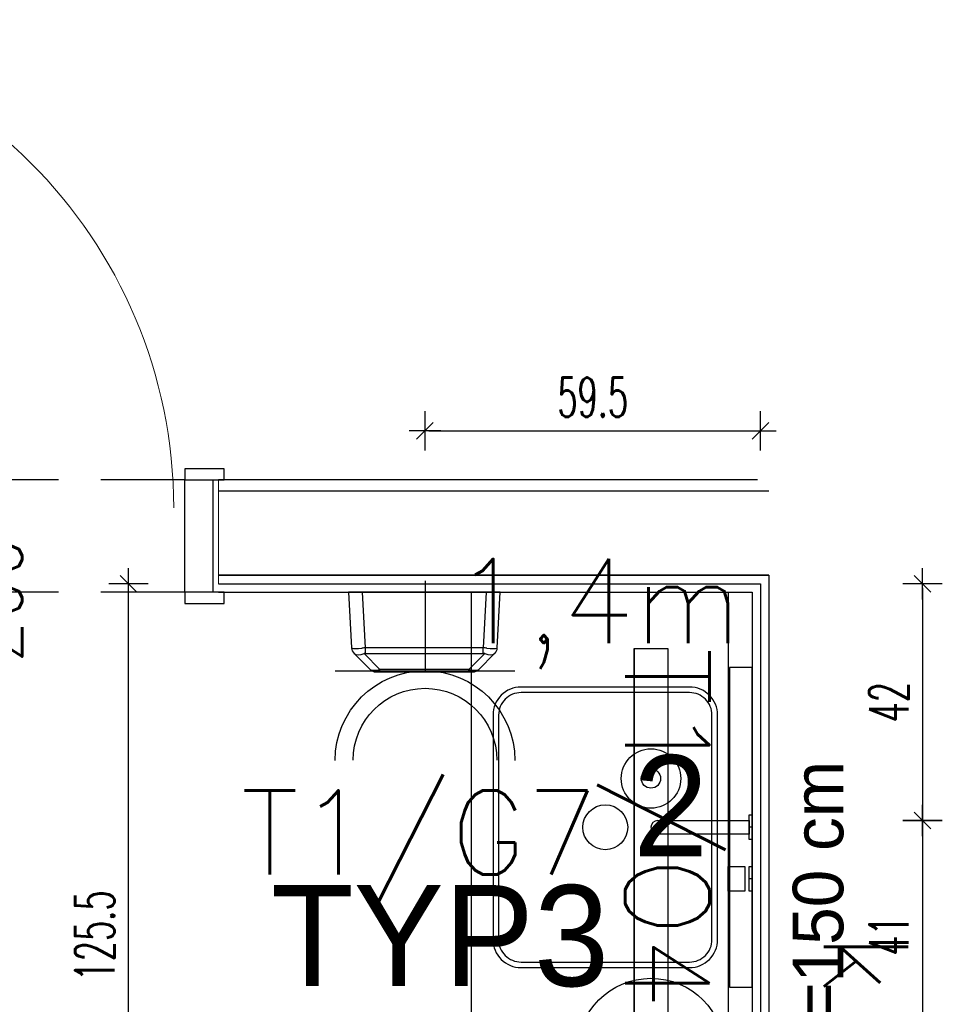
# Model space of a CAD drawing. Header units: centimetres. Extents: x -15121 to 30567, y -60641 to 0.
# Tile 129 of 256: x 6539 to 6703, y -25359 to -25184. Entities that reach past the tile are written whole.
import ezdxf
from ezdxf.enums import TextEntityAlignment as Align

# ---------------------------------------------------------------- set-up
doc = ezdxf.new("R2010")
doc.units = ezdxf.units.CM
doc.header["$LTSCALE"] = 60
doc.linetypes.add('( Dashed )', pattern=[0.75, 0.5, -0.25])
for name, color, linetype in [('AIKA gniazdka łazienka', 7, 'Continuous'), ('AIKA lampy i wyłaczniki', 150, 'Continuous'), ('AIKA lampy i wyłaczniki2', 150, 'Continuous'), ('AIKA lampy sanitariaty', 3, 'Continuous'), ('AIKA TYNK', 5, 'Continuous'), ('AIKA widoki wymiarowanie', 7, 'Continuous'), ('AIKA widokowe', 7, 'Continuous'), ('AIKA ŚCIANA', 8, 'Continuous'), ('E_Gniazda wtyczkowe - Moc', 6, 'Continuous'), ('E_Gniazda wtyczkowe - Numer obwodu', 1, 'Continuous'), ('E_Gniazda wtyczkowe - Opis', 3, 'Continuous'), ('E_Gniazda wtyczkowe - Symbol', 3, 'Continuous'), ('E_Oświetlenie - Numer obwodu', 1, 'Continuous'), ('E_Oświetlenie - Opis', 4, 'Continuous'), ('widokowe', 7, 'Continuous')]:
    doc.layers.add(name, color=color, linetype=linetype)
doc.layers.add('opisy', color=1, linetype='Continuous', lineweight=15)
doc.styles.add('RomanS', font='romans.shx')
doc.styles.add('SIMPLEX', font='simplex', dxfattribs={"width": 0.85})
doc.styles.add('TableTextStyle', font='txt')
doc.styles.add('wymiar', font='txt.shx', dxfattribs={"width": 0.6})
doc.dimstyles.new('Dwudziestka', dxfattribs={"dimtxt": 7, "dimasz": 0.7, "dimexe": 5, "dimexo": 0, "dimgap": 2.5, "dimtad": 1, "dimtoh": 1, "dimdec": 3, "dimrnd": 0.5, "dimdsep": 46, "dimtxsty": 'wymiar', "dimblk": 'znacznik', "dimcen": 0, "dimdle": 5, "dimse1": 1, "dimse2": 1, "dimclrd": 256, "dimclre": 256, "dimclrt": 256, "dimadec": 0, "dimazin": 0, "dimtfac": 0.4, "dimtdec": 3, "dimtix": 1, "dimtofl": 0, "dimtmove": 2, "dimatfit": 3, "dimldrblk": 'znacznik', "dimfxl": 1, "dimtolj": 1, "dimarcsym": 0})

# ---------------------------------------------------------------- blocks, each defined once
blk = doc.blocks.new('SL umywalka 50 top')
at = {"layer": 'AIKA widokowe'}
for points in [[(-20, -39), (20, -39, 0.414214), (25, -34), (25, -4, 0.414214), (20, 1), (-20, 1, 0.414214), (-25, -4), (-25, -34, 0.414214)], [(-20, -38), (20, -38, 0.414214), (24, -34), (24, -4, 0.414214), (20, 0), (-20, 0, 0.414214), (-24, -4), (-24, -34, 0.414214)]]:
    blk.add_lwpolyline(points, format="xyb", close=True, dxfattribs=at)
blk.add_circle((0, -19), 4, dxfattribs=at)
blk = doc.blocks.new('E_Gniazdo Pojedyńcze 1-faz IP 44')
at = {"layer": 'E_Gniazda wtyczkowe - Symbol'}
for p, q in [((-16, 15.96), (16, 15.96)), ((0, -0.04), (0, 15.96))]:
    blk.add_line(p, q, dxfattribs=at)
for centre, radius in [((0, 31.96), 16), ((0, 31.9), 12.8)]:
    blk.add_arc(centre, radius, 180, 0, dxfattribs=at)
at = {"layer": 'E_Gniazda wtyczkowe - Moc', "style": 'SIMPLEX'}
blk.add_attdef('moc', text='', height=15, dxfattribs=at).set_placement((46.25, 24.3), align=Align.CENTER)
at = {"layer": 'E_Gniazda wtyczkowe - Numer obwodu', "style": 'SIMPLEX'}
blk.add_attdef('obwód', text='', height=15, dxfattribs=at).set_placement((-0.01, 45.53), align=Align.CENTER)
at = {"layer": 'E_Gniazda wtyczkowe - Opis', "style": 'SIMPLEX'}
blk.add_attdef('ilość', text='', height=12, dxfattribs=at).set_placement((-0.07, 27.56), align=Align.CENTER)
blk.add_attdef('h. montażu', (4.31, 3.88), '', height=10, dxfattribs=at)
blk = doc.blocks.new('opis lamp')
at = {"layer": 'E_Oświetlenie - Numer obwodu', "style": 'SIMPLEX'}
blk.add_attdef('OBWÓD', text='', height=15, dxfattribs=at).set_placement((-9.46, -1.18), align=Align.CENTER)
at = {"layer": 'E_Oświetlenie - Opis', "style": 'SIMPLEX'}
blk.add_attdef('OPIS1', (55.72, 42.77), '', height=15, dxfattribs=at)
blk = doc.blocks.new('SL lampa rzut')
at = {"color": 2}
blk.add_line((-2.76, 69.87), (3.24, 69.87), dxfattribs=at)
at = {"layer": 'AIKA lampy i wyłaczniki'}
for p, q in [((-2.76, 69.87), (-2.76, -79.36)), ((3.24, 69.87), (3.24, -79.36)), ((-5.84, 4.11), (6.31, -8.03)), ((-5.84, -8.03), (6.31, 4.11))]:
    blk.add_line(p, q, dxfattribs=at)
for points in [[(-2.76, 69.87), (3.24, 69.87), (3.24, -79.36), (-2.76, -79.36)], [(-1.12, 5.03), (1.75, 5.03), (1.75, -10.76), (-1.12, -10.76)]]:
    blk.add_lwpolyline(points, close=True, dxfattribs=at)
for centre, radius in [((0.24, 46.73), 5.29), ((0.24, 46.73), 1.72), ((0.24, -50.66), 5.29), ((0.24, -50.66), 1.72)]:
    blk.add_circle(centre, radius, dxfattribs=at)
blk = doc.blocks.new('SL suszarka do rąk góra')
at = {"layer": 'AIKA widokowe'}
for p, q in [((-11, 0), (-13.5, 0)), ((-13.5, 0), (-12.98, -9.92)), ((-10.48, -9.92), (-11, 0)), ((11, 0), (-11, 0)), ((11, 0), (10.48, -9.92)), ((13.5, 0), (11, 0)), ((12.98, -9.92), (13.5, 0)), ((10.48, -9.92), (-10.48, -9.92)), ((-10.48, -10.91), (-10.48, -9.92)), ((10.48, -10.91), (10.48, -9.92)), ((-12.54, -10.91), (-12.51, -10.94)), ((-12.51, -10.94), (-9.69, -13.76)), ((-7.92, -13.76), (-10.74, -10.94)), ((-10.48, -10.91), (10.48, -10.91)), ((10.74, -10.94), (7.92, -13.76)), ((9.69, -13.76), (12.51, -10.94)), ((12.51, -10.94), (12.54, -10.91)), ((7.92, -13.76), (-7.92, -13.76)), ((-7.92, -14.2), (-7.92, -13.76)), ((7.92, -14.2), (7.92, -13.76)), ((-8.63, -14.2), (-7.92, -14.2)), ((-7.92, -14.2), (7.92, -14.2)), ((7.92, -14.2), (8.63, -14.2))]:
    blk.add_line(p, q, dxfattribs=at)
for centre, start, end in [((-11.48, -9.85), 183, 225), ((11.48, -9.85), 315, 357), ((-8.63, -12.7), 225, 270), ((8.63, -12.7), 270, 315)]:
    blk.add_arc(centre, 1.5, start, end, dxfattribs=at)
for centre, major_axis, ratio, start_param, end_param in [((-10.43, -10.9), (-2.55, 0.98), 0.026186, 0.011642, 0.272072), ((-10.5, -9.41), (-2.48, -0.48), 0.181937, 0.23532, 1.282518), ((-10.43, -10.9), (-2.5, -0.07), 0.391695, 4.725364, 4.985794), ((10.43, -10.9), (-2.5, 0.07), 0.391695, 4.438984, 4.699414), ((10.5, -9.41), (2.48, -0.48), 0.181937, 5.000667, 6.047865), ((10.43, -10.9), (2.55, 0.98), 0.026186, 6.011113, 6.271543), ((-10.5, -9.41), (-2.07, -1.45), 0.488826, 0.0861, 1.133298), ((-10.43, -11.96), (-0.435, 0.977), 0.924938, 5.892541, 6.15297), ((10.43, -11.96), (0.435, 0.977), 0.924938, 0.130215, 0.390645), ((10.5, -9.41), (2.07, -1.45), 0.488826, 5.149887, 6.197085), ((-7.21, -12.7), (-2.53, -0.97), 0.29403, 0.130209, 1.177407), ((7.21, -12.7), (2.53, -0.97), 0.29403, 5.105779, 6.152976)]:
    blk.add_ellipse(centre, major_axis=major_axis, ratio=ratio, start_param=start_param, end_param=end_param, dxfattribs=at)
blk = doc.blocks.new('znacznik')
at = {"color": 0}
for points in [[(0, -5), (0, 5)], [(-4, 0), (4, 0)]]:
    blk.add_lwpolyline(points, dxfattribs=at)
at = {"color": 1}
blk.add_lwpolyline([(-2.12, -2.12), (2.12, 2.12)], dxfattribs=at)
blk = doc.blocks.new('*D6265')
at = {"layer": 'AIKA widoki wymiarowanie', "lineweight": -2, "transparency": 16777216}
blk.add_line((6557.9, -25409.1), (6557.9, -25285), dxfattribs=at)
at = {"layer": 'Defpoints', "color": 0, "transparency": 16777216}
for p in [(6465.48, -25284.3), (6557.9, -25284.3), (6528.36, -25409.8)]:
    blk.add_point(p, dxfattribs=at)
at = {"layer": 'AIKA widoki wymiarowanie', "lineweight": -2, "transparency": 16777216, "xscale": 0.7, "yscale": 0.7, "zscale": 0.7}
for p, rotation in [((6557.9, -25284.3), 90), ((6557.9, -25409.8), 270)]:
    blk.add_blockref('znacznik', p, dxfattribs=dict(at, rotation=rotation))
at = {"layer": 'AIKA widoki wymiarowanie', "transparency": 16777216, "insert": (6551.9, -25347.05), "char_height": 7, "attachment_point": 5, "rotation": 90, "style": 'wymiar'}
blk.add_mtext('\\A1;125.5', dxfattribs=at)
blk = doc.blocks.new('*D6266')
at = {"layer": 'AIKA widoki wymiarowanie', "lineweight": -2, "transparency": 16777216}
blk.add_line((6611.42, -25257.06), (6669.76, -25257.06), dxfattribs=at)
at = {"layer": 'Defpoints', "color": 0, "transparency": 16777216}
for p in [(6670.46, -25257.06), (6610.72, -25283.79), (6670.46, -25284.3)]:
    blk.add_point(p, dxfattribs=at)
at = {"layer": 'AIKA widoki wymiarowanie', "lineweight": -2, "transparency": 16777216, "xscale": 0.7, "yscale": 0.7, "zscale": 0.7, "rotation": 180}
blk.add_blockref('znacznik', (6610.72, -25257.06), dxfattribs=at)
at = {"layer": 'AIKA widoki wymiarowanie', "lineweight": -2, "transparency": 16777216, "xscale": 0.7, "yscale": 0.7, "zscale": 0.7}
blk.add_blockref('znacznik', (6670.46, -25257.06), dxfattribs=at)
at = {"layer": 'AIKA widoki wymiarowanie', "transparency": 16777216, "insert": (6640.59, -25251.06), "char_height": 7, "attachment_point": 5, "style": 'wymiar'}
blk.add_mtext('\\A1;59.5', dxfattribs=at)
blk = doc.blocks.new('*D6267')
at = {"layer": 'AIKA widoki wymiarowanie', "lineweight": -2, "transparency": 16777216}
blk.add_line((6699.35, -25285), (6699.35, -25325.8), dxfattribs=at)
at = {"layer": 'Defpoints', "color": 0, "transparency": 16777216}
for p in [(6645.91, -25284.3), (6664.96, -25326.5), (6699.35, -25326.5)]:
    blk.add_point(p, dxfattribs=at)
at = {"layer": 'AIKA widoki wymiarowanie', "lineweight": -2, "transparency": 16777216, "xscale": 0.7, "yscale": 0.7, "zscale": 0.7}
for p, rotation in [((6699.35, -25284.3), 90), ((6699.35, -25326.5), 270)]:
    blk.add_blockref('znacznik', p, dxfattribs=dict(at, rotation=rotation))
at = {"layer": 'AIKA widoki wymiarowanie', "transparency": 16777216, "insert": (6693.35, -25305.4), "char_height": 7, "attachment_point": 5, "rotation": 90, "style": 'wymiar'}
blk.add_mtext('\\A1;42', dxfattribs=at)
blk = doc.blocks.new('*D6268')
at = {"layer": 'AIKA widoki wymiarowanie', "lineweight": -2, "transparency": 16777216}
blk.add_line((6699.35, -25327.2), (6699.35, -25366.74), dxfattribs=at)
at = {"layer": 'Defpoints', "color": 0, "transparency": 16777216}
for p in [(6664.96, -25326.5), (6650.7, -25367.44), (6699.35, -25367.44)]:
    blk.add_point(p, dxfattribs=at)
at = {"layer": 'AIKA widoki wymiarowanie', "lineweight": -2, "transparency": 16777216, "xscale": 0.7, "yscale": 0.7, "zscale": 0.7}
for p, rotation in [((6699.35, -25326.5), 90), ((6699.35, -25367.44), 270)]:
    blk.add_blockref('znacznik', p, dxfattribs=dict(at, rotation=rotation))
at = {"layer": 'AIKA widoki wymiarowanie', "transparency": 16777216, "insert": (6693.35, -25346.97), "char_height": 7, "attachment_point": 5, "rotation": 90, "style": 'wymiar'}
blk.add_mtext('\\A1;41', dxfattribs=at)

msp = doc.modelspace()

# ---------------------------------------------------------------- linework, layer by layer
at = {"layer": 'AIKA lampy i wyłaczniki2'}
msp.add_circle((6650.9623, -25367.6972), 13.0972, dxfattribs=at)
at = {"layer": 'AIKA lampy sanitariaty'}
msp.add_lwpolyline([(6386.9623, -25520.7983), (6664.7605, -25520.7983), (6664.7605, -25285.7983)], dxfattribs=at)
msp.add_lwpolyline([(6664.9623, -25299.1972), (6664.9623, -25356.1972), (6668.9623, -25356.1972), (6668.9623, -25299.1972)], close=True, dxfattribs=at)
at = {"layer": 'AIKA TYNK'}
msp.add_line((6669.9623, -25265.7983), (6573.9623, -25265.7983), dxfattribs=at)
msp.add_lwpolyline([(6573.9623, -25284.2983), (6670.4623, -25284.2983), (6670.4623, -25525.3115), (6670.4623, -25526.2983), (6385.4623, -25526.2983), (6385.4623, -25393.7983)], dxfattribs=at)
at = {"layer": 'AIKA widokowe', "linetype": '( Dashed )', "ltscale": 0.5}
for p, q in [((6567.9623, -25265.7983), (6476.9623, -25265.7983)), ((6567.9623, -25285.7983), (6476.9623, -25285.7983))]:
    msp.add_line(p, q, dxfattribs=at)
at = {"layer": 'AIKA widokowe', "color": 8}
msp.add_line((6618.9623, -25285.7983), (6618.9623, -25474.7983), dxfattribs=at)
at = {"layer": 'AIKA widokowe'}
for points in [[(6574.9623, -25263.7998), (6567.9623, -25263.7998), (6567.9623, -25265.7983), (6574.9623, -25265.7983)], [(6567.9623, -25265.7983), (6572.9623, -25265.7983), (6572.9623, -25285.7983), (6567.9623, -25285.7983)], [(6574.9623, -25285.7983), (6567.9623, -25285.7983), (6567.9623, -25287.7967), (6574.9623, -25287.7967)]]:
    msp.add_lwpolyline(points, close=True, dxfattribs=at)
msp.add_lwpolyline([(6573.9623, -25285.7983), (6668.9623, -25285.7983), (6668.9623, -25524.7983), (6386.9623, -25524.7983), (6386.9623, -25393.7983)], dxfattribs=at)
at = {"layer": 'AIKA ŚCIANA'}
for p, q in [((6671.9623, -25267.7983), (6573.9623, -25267.7983)), ((6671.9623, -25282.7983), (6573.9623, -25282.7983))]:
    msp.add_line(p, q, dxfattribs=at)
msp.add_lwpolyline([(6573.9623, -25282.7983), (6671.9623, -25282.7983), (6671.9623, -25525.3115), (6671.9623, -25527.7983), (6383.9623, -25527.7983), (6383.9623, -25393.7983)], dxfattribs=at)
at = {"layer": 'opisy', "color": 5}
msp.add_line((6573.9623, -25265.7983), (6573.9623, -25284.2983), dxfattribs=at)
at = {"layer": 'opisy', "color": 1, "extrusion": (0, 0, -1)}
msp.add_arc((-6478.9623, -25270.7983), 87, 90, 180, dxfattribs=at)
at = {"layer": 'widokowe'}
for p, q in [((6668.4523, -25325.4972), (6668.9623, -25325.4972)), ((6668.4523, -25329.8972), (6668.4523, -25325.4972)), ((6668.9623, -25325.4972), (6668.9623, -25329.8972)), ((6652.1623, -25326.4972), (6668.4523, -25326.4972)), ((6668.4523, -25326.4972), (6668.4523, -25328.8972)), ((6668.4523, -25328.8972), (6652.1623, -25328.8972)), ((6668.9623, -25327.6972), (6668.4523, -25327.6972)), ((6668.9623, -25329.8972), (6668.4523, -25329.8972)), ((6664.6958, -25339.0972), (6664.6958, -25334.6972)), ((6664.6958, -25334.6972), (6667.6689, -25334.6972)), ((6667.6689, -25334.6972), (6667.6689, -25339.0972)), ((6668.4523, -25339.0972), (6668.4523, -25334.6972)), ((6668.4523, -25334.6972), (6668.9623, -25334.6972)), ((6668.9623, -25334.6972), (6668.9623, -25339.0972)), ((6668.9623, -25336.8972), (6668.4523, -25336.8972)), ((6667.6689, -25339.0972), (6664.6958, -25339.0972)), ((6668.9623, -25339.0972), (6668.4523, -25339.0972))]:
    msp.add_line(p, q, dxfattribs=at)
msp.add_arc((6652.1623, -25327.6972), 1.2, 90, 270, dxfattribs=at)

# ---------------------------------------------------------------- block references
at = {"layer": 'AIKA gniazdka łazienka'}
ref = msp.add_blockref('E_Gniazdo Pojedyńcze 1-faz IP 44', (6610.7218, -25283.8301), dxfattribs=dict(at, xscale=-1, rotation=180))
ref.add_attrib('h. montażu', '1,4m', (6615.8152, -25294.8824), dxfattribs={"layer": 'E_Gniazda wtyczkowe - Opis', "height": 15, "style": 'SIMPLEX'})
ref.add_attrib('obwód', 'T1/G7', dxfattribs={"layer": 'E_Gniazda wtyczkowe - Numer obwodu', "height": 15, "style": 'SIMPLEX'}).set_placement((6609.7542, -25336.1209), align=Align.CENTER)
at = {"layer": 'AIKA lampy sanitariaty'}
msp.add_blockref('SL lampa rzut', (6650.7263, -25365.7362), dxfattribs=at)
ref = msp.add_blockref('opis lamp', (6674.3558, -25305.6827, 1), dxfattribs=dict(at, rotation=270.0000000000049))
ref.add_attrib('OBWÓD', 'T1/O4', dxfattribs={"layer": 'E_Oświetlenie - Numer obwodu', "height": 15, "rotation": 270, "style": 'SIMPLEX'}).set_placement((6646.3878, -25327.839, 1), align=Align.CENTER)
ref.add_attrib('OPIS1', 'k', (6681.7791, -25346.4019, 1), dxfattribs={"layer": 'E_Oświetlenie - Opis', "height": 15, "rotation": 270, "style": 'SIMPLEX'})
at = {"layer": 'AIKA widokowe', "color": 6}
msp.add_blockref('SL suszarka do rąk góra', (6610.6178, -25285.7983), dxfattribs=at)
at = {"layer": 'AIKA widokowe', "color": 8, "rotation": 90}
msp.add_blockref('SL umywalka 50 top', (6623.8327, -25327.6972), dxfattribs=at)

# ---------------------------------------------------------------- texts
at = {"layer": 'AIKA lampy sanitariaty', "style": 'TableTextStyle'}
for s, p in [('2', (6647.7841, -25332.8581)), ('TYP3', (6583.3146, -25355.9951, 105.6527))]:
    msp.add_text(s, height=18, dxfattribs=at).set_placement(p)
at = {"layer": 'AIKA lampy sanitariaty', "color": 4, "insert": (6676.2197, -25455.0292, 1), "char_height": 9, "width": 197.524619, "attachment_point": 1, "rotation": 90, "style": 'TableTextStyle'}
msp.add_mtext('led h1=50 cm, h2=150 cm', dxfattribs=at)
at = {"layer": 'AIKA widokowe', "style": 'RomanS', "width": 0.7}
msp.add_text('200', height=12.5, rotation=90, dxfattribs=at).set_placement((6538.9745, -25298.3918))

# ---------------------------------------------------------------- dimensions: what is measured, and where the dimension line sits
at = {"layer": 'AIKA widoki wymiarowanie'}
dim = msp.add_linear_dim(base=(6670.46225, -25257.06336), p1=(6610.72176, -25283.78907), p2=(6670.46225, -25284.29829), dimstyle='Dwudziestka', dxfattribs=at)
dim.commit()
dim.dimension.update_dxf_attribs({"geometry": '*D6266', "text_midpoint": (6640.59201, -25251.06336)})
for base, p1, p2, picture, middle in [((6557.8998, -25284.2983), (6528.357, -25409.8046), (6465.4837, -25284.2983), '*D6265', (6551.8998, -25347.0515)), ((6699.3521, -25326.4972), (6645.9112, -25284.2983), (6664.9623, -25326.4972), '*D6267', (6693.3521, -25305.3977)), ((6699.35213, -25367.43575), (6664.96225, -25326.49719), (6650.70081, -25367.43575), '*D6268', (6693.35213, -25346.96647))]:
    dim = msp.add_linear_dim(base=base, p1=p1, p2=p2, angle=90, dimstyle='Dwudziestka', dxfattribs=at)
    dim.commit()
    dim.dimension.update_dxf_attribs({"geometry": picture, "text_midpoint": middle})

doc.saveas('drawing.dxf')
